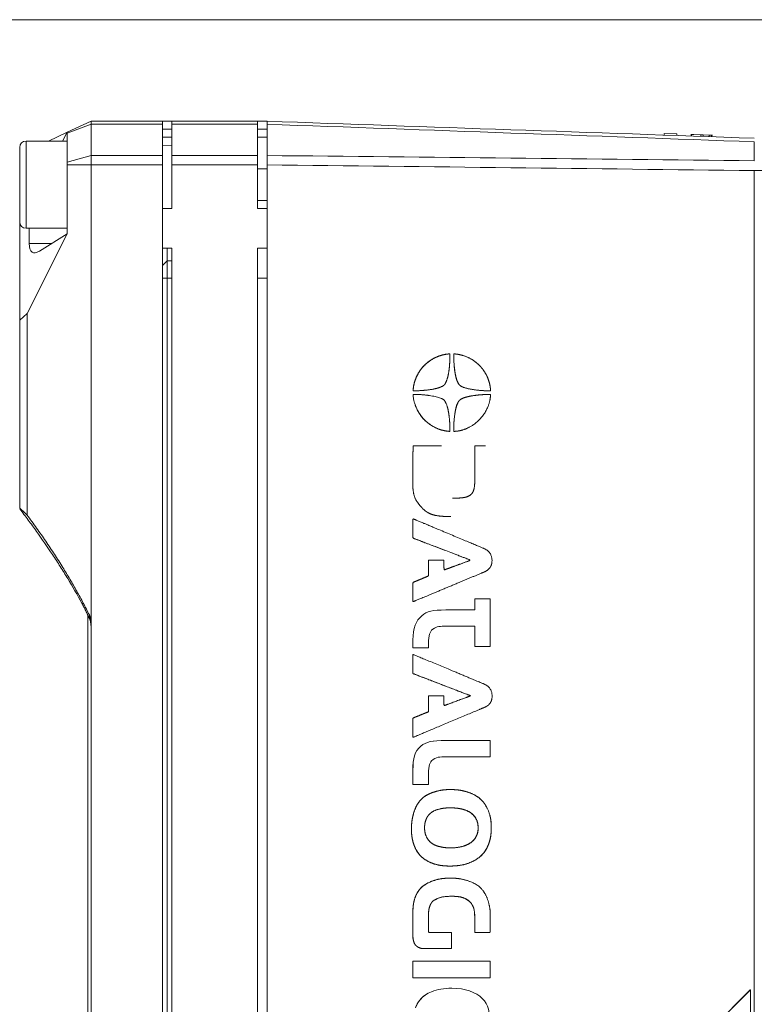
# Model space of a CAD drawing. Header units: millimetres. Extents: x 4 to 836, y 3 to 589.
# Tile 20 of 93: x 207 to 253, y 312 to 374. Entities that reach past the tile are written whole.
import ezdxf

# ---------------------------------------------------------------- set-up
doc = ezdxf.new("R2010")
doc.units = ezdxf.units.MM
doc.layers.add('1', color=7, linetype='Continuous', true_color=0xffffff)

msp = doc.modelspace()

# ---------------------------------------------------------------- linework, layer by layer
at = {"layer": '1', "color": 251, "linetype": 'Continuous', "lineweight": 18}
msp.add_line((280.944, 374.474), (146.546, 374.474), dxfattribs=at)
at = {"layer": '1', "color": 9, "linetype": 'Continuous', "lineweight": 18}
for p, q in [((211.396, 368.074), (209.896, 367.375)), ((211.396, 368.074), (215.896, 368.074)), ((211.396, 368.074), (211.396, 367.882)), ((215.896, 368.074), (215.896, 367.882)), ((215.896, 368.074), (216.496, 368.074)), ((216.496, 368.074), (216.496, 367.882)), ((216.496, 368.074), (221.896, 368.074)), ((221.896, 368.074), (222.496, 368.074)), ((221.896, 368.074), (221.896, 367.882)), ((211.396, 367.882), (211.396, 365.913)), ((215.896, 367.882), (215.896, 365.913)), ((216.496, 365.913), (216.496, 367.882)), ((221.896, 367.882), (221.896, 365.913)), ((208.715, 366.824), (209.896, 367.375)), ((209.593, 366.824), (209.896, 367.375)), ((209.896, 367.317), (209.896, 367.375)), ((209.896, 365.501), (209.896, 367.317)), ((216.496, 367.074), (215.896, 367.074)), ((222.496, 367.074), (221.896, 367.074)), ((211.396, 365.913), (211.396, 365.323)), ((215.896, 365.913), (215.896, 365.323)), ((216.496, 365.323), (216.496, 365.913)), ((221.896, 365.913), (221.896, 365.323)), ((209.896, 365.323), (209.896, 365.501)), ((209.896, 360.981), (209.896, 365.323)), ((211.396, 365.323), (211.396, 336.514)), ((215.896, 282.825), (215.896, 365.323)), ((216.496, 365.323), (216.496, 362.574)), ((221.896, 365.323), (221.896, 362.574)), ((215.896, 362.574), (216.496, 362.574)), ((221.896, 362.574), (222.496, 362.574)), ((206.896, 355.541), (206.896, 361.724)), ((207.502, 360.362), (207.502, 361.324)), ((209.896, 360.981), (207.358, 355.947)), ((209.896, 360.981), (208.15, 359.885)), ((215.896, 360.074), (216.496, 360.074)), ((216.196, 359.274), (216.196, 360.074)), ((216.496, 360.074), (216.496, 288.074)), ((221.896, 360.074), (221.896, 288.074)), ((221.896, 360.074), (222.496, 360.074)), ((216.196, 359.274), (215.896, 358.974)), ((216.196, 359.274), (216.496, 359.274)), ((216.196, 359.274), (216.196, 358.174)), ((216.196, 358.174), (216.196, 289.974)), ((206.896, 355.541), (207.358, 355.947)), ((207.358, 355.947), (207.358, 343.255)), ((206.896, 343.679), (206.896, 355.541)), ((211.396, 336.514), (211.396, 311.634))]:
    msp.add_line(p, q, dxfattribs=at)
at = {"layer": '1', "color": 9, "linetype": 'Continuous', "lineweight": 13}
for p, q in [((211.396, 367.882), (209.896, 367.317)), ((215.896, 367.882), (211.396, 367.882)), ((215.896, 367.574), (216.496, 367.574)), ((221.896, 367.882), (216.496, 367.882)), ((221.896, 367.574), (222.496, 367.574)), ((211.396, 365.913), (209.896, 365.501)), ((211.396, 365.913), (215.896, 365.913)), ((216.496, 365.913), (221.896, 365.913)), ((211.396, 365.323), (209.896, 365.323)), ((215.896, 365.323), (211.396, 365.323)), ((221.896, 365.323), (216.496, 365.323)), ((207.502, 360.362), (208.91, 360.362)), ((216.196, 358.174), (215.896, 358.174)), ((216.196, 358.174), (216.496, 358.174))]:
    msp.add_line(p, q, dxfattribs=at)
at = {"layer": '1', "color": 252, "linetype": 'Continuous', "lineweight": 18}
for p, q in [((222.496, 367.882), (222.496, 365.913)), ((216.496, 366.567), (215.896, 366.546)), ((222.496, 365.074), (221.896, 365.074)), ((222.496, 282.825), (222.496, 365.323)), ((221.896, 363.074), (222.496, 363.074))]:
    msp.add_line(p, q, dxfattribs=at)
at = {"layer": '1', "color": 27, "linetype": 'Continuous', "lineweight": 18}
for p, q in [((209.896, 366.824), (207.296, 366.824)), ((206.896, 361.724), (206.896, 366.424)), ((207.296, 361.324), (209.896, 361.324))]:
    msp.add_line(p, q, dxfattribs=at)
at = {"layer": '1', "color": 27, "linetype": 'Continuous', "lineweight": 13}
for p, q in [((207.296, 366.824), (207.296, 361.324)), ((211.196, 311.2), (211.196, 336.947))]:
    msp.add_line(p, q, dxfattribs=at)
at = {"layer": '1', "color": 7, "linetype": 'Continuous', "lineweight": 18}
for p, q in [((247.553, 367.299), (247.55, 367.199)), ((247.553, 367.299), (248.353, 367.271)), ((248.353, 367.271), (248.349, 367.171)), ((249.251, 367.253), (249.247, 367.14)), ((249.253, 367.252), (249.249, 367.14)), ((249.273, 367.239), (249.274, 367.239)), ((249.423, 367.234), (249.423, 367.234)), ((250.386, 367.1), (250.39, 367.2)), ((250.39, 367.2), (250.539, 367.195)), ((250.539, 367.195), (250.536, 367.095)), ((250.539, 367.195), (250.539, 367.208)), ((250.54, 367.208), (250.539, 367.195)), ((250.54, 367.195), (250.54, 367.208)), ((250.562, 367.194), (250.552, 367.195)), ((250.558, 367.094), (250.562, 367.207)), ((250.558, 367.094), (250.558, 367.094)), ((234.004, 353.409), (234, 353.409)), ((231.707, 351.079), (231.711, 351.079)), ((234.283, 348.525), (234.286, 348.525)), ((231.719, 343.007), (231.715, 343.007)), ((234.078, 343.159), (234.082, 343.159)), ((231.711, 337.797), (231.714, 337.797)), ((232.266, 336.903), (232.263, 336.903)), ((231.697, 334.876), (231.7, 334.876)), ((231.716, 334.459), (231.712, 334.459)), ((231.706, 329.245), (231.709, 329.245)), ((232.199, 328.69), (232.196, 328.69)), ((231.698, 326.269), (231.7, 326.269)), ((234.048, 325.951), (234.045, 325.951)), ((234.069, 320.368), (234.065, 320.368)), ((233.992, 316.951), (233.988, 316.951)), ((231.7, 314.079), (231.697, 314.079)), ((234.157, 313.426), (234.154, 313.426))]:
    msp.add_line(p, q, dxfattribs=at)
at = {"layer": '1', "color": 7, "linetype": 'Continuous', "lineweight": 13}
msp.add_line((250.003, 367.214), (249.999, 367.114), dxfattribs=at)
at = {"layer": '1', "color": 252, "linetype": 'Continuous', "lineweight": 13}
for p, q in [((253.231, 365.587), (253.231, 366.779)), ((254.196, 364.959), (253.231, 364.959)), ((253.231, 298.489), (253.231, 364.959))]:
    msp.add_line(p, q, dxfattribs=at)
at = {"layer": '1', "color": 251, "linetype": 'Continuous', "lineweight": 13}
msp.add_line((221.896, 358.174), (222.496, 358.174), dxfattribs=at)
at = {"layer": '1', "color": 18, "linetype": 'Continuous', "lineweight": 18}
for p, q in [((222.496, 282.825), (252.977, 313.325)), ((222.499, 282.825), (252.981, 313.325)), ((252.981, 313.325), (252.977, 313.325)), ((252.981, 313.325), (252.981, 309.821))]:
    msp.add_line(p, q, dxfattribs=at)
at = {"layer": '1', "color": 27, "linetype": 'Continuous', "lineweight": 18}
for centre, start, end in [((207.296, 366.424), 90, 180), ((207.296, 361.724), 180, 270)]:
    msp.add_arc(centre, 0.4, start, end, dxfattribs=at)
at = {"layer": '1', "color": 9, "linetype": 'Continuous', "lineweight": 18}
msp.add_ellipse((208.656, 361.776), major_axis=(-0.937, -1.974), ratio=0.341999, start_param=5.658662, end_param=6.775861, dxfattribs=at)
at = {"layer": '1', "color": 252, "linetype": 'Continuous', "lineweight": 18}
for points, knots in [([(222.496, 367.882), (222.496, 367.913), (222.496, 367.968), (222.496, 368.009), (222.496, 368.041), (222.496, 368.066), (222.496, 368.074), (222.496, 368.074)], [0, 0, 0, 0, 0.250117, 0.500234, 0.500234, 0.750351, 1, 1, 1, 1]), ([(222.496, 365.323), (222.496, 365.376), (222.496, 365.481), (222.496, 365.583), (222.496, 365.684), (222.496, 365.781), (222.496, 365.87), (222.496, 365.913)], [0, 0, 0, 0, 0.25, 0.5, 0.5, 0.75, 1, 1, 1, 1])]:
    msp.add_open_spline(points, degree=3, knots=knots, dxfattribs=at)
msp.add_open_spline([(222.496, 368.074), (232.741, 367.717), (242.986, 367.359), (253.231, 367.001)], degree=3, dxfattribs=at)
at = {"layer": '1', "color": 252, "linetype": 'Continuous', "lineweight": 13}
for points in [[(253.231, 366.779), (242.986, 367.148), (232.741, 367.516), (222.496, 367.882)], [(222.496, 365.913), (232.741, 365.808), (242.986, 365.7), (253.231, 365.587)], [(253.231, 364.959), (242.986, 365.086), (232.741, 365.207), (222.496, 365.323)]]:
    msp.add_open_spline(points, degree=3, dxfattribs=at)
at = {"layer": '1', "color": 7, "linetype": 'Continuous', "lineweight": 18}
for points, degree in [([(249.274, 367.239), (249.27, 367.139)], 1), ([(249.854, 367.219), (249.851, 367.119)], 1), ([(231.711, 351.082), (231.711, 351.083), (231.711, 351.087), (231.712, 351.098), (231.713, 351.124), (231.715, 351.161), (231.734, 351.361), (231.789, 351.633), (231.905, 351.939), (232.052, 352.23), (232.208, 352.46), (232.387, 352.66), (232.575, 352.841), (232.795, 353.009), (233.143, 353.206), (233.442, 353.318), (233.673, 353.371), (233.844, 353.397), (233.943, 353.406), (234.018, 353.411), (234.033, 353.411), (234.033, 353.373), (234.033, 353.298), (234.03, 353.155), (234.024, 352.934), (234.009, 352.682), (233.984, 352.434), (233.949, 352.186), (233.877, 351.839), (233.783, 351.606), (233.711, 351.498), (233.68, 351.45), (233.596, 351.38), (233.347, 351.264), (232.985, 351.177), (232.524, 351.118), (232.158, 351.091), (231.924, 351.082), (231.804, 351.079), (231.75, 351.079), (231.723, 351.079), (231.711, 351.079), (231.711, 351.079), (231.711, 351.079), (231.711, 351.079), (231.711, 351.079), (231.711, 351.08), (231.711, 351.082)], 6), ([(234.296, 353.41), (234.305, 353.41), (234.332, 353.408), (234.4, 353.403), (234.551, 353.388), (234.844, 353.322), (235.168, 353.203), (235.478, 353.033), (235.701, 352.864), (235.873, 352.708), (236.023, 352.549), (236.145, 352.388), (236.3, 352.151), (236.403, 351.944), (236.481, 351.72), (236.544, 351.51), (236.579, 351.316), (236.593, 351.131), (236.595, 351.097), (236.596, 351.079), (236.552, 351.079), (236.497, 351.079), (236.273, 351.085), (235.817, 351.107), (235.323, 351.177), (234.961, 351.271), (234.752, 351.347), (234.628, 351.449), (234.596, 351.498), (234.503, 351.638), (234.408, 351.913), (234.331, 352.351), (234.288, 352.775), (234.277, 353.106), (234.275, 353.312), (234.274, 353.357), (234.274, 353.391), (234.274, 353.411), (234.274, 353.411), (234.274, 353.411), (234.274, 353.411), (234.274, 353.411), (234.286, 353.411), (234.296, 353.41)], 5), ([(234.013, 348.525), (234.003, 348.526), (233.977, 348.528), (233.909, 348.533), (233.743, 348.549), (233.35, 348.64), (232.93, 348.831), (232.442, 349.187), (232.086, 349.614), (231.814, 350.189), (231.727, 350.577), (231.712, 350.833), (231.711, 350.857), (231.724, 350.857), (231.986, 350.856), (232.635, 350.828), (233.395, 350.666), (233.646, 350.537), (233.711, 350.438), (233.762, 350.361), (233.866, 350.138), (233.955, 349.742), (234.023, 349.164), (234.033, 348.762), (234.033, 348.524), (234.033, 348.524), (234.033, 348.524), (234.033, 348.524), (234.033, 348.524), (234.022, 348.525), (234.013, 348.525)], 5), ([(231.815, 350.856), (231.813, 350.856)], 1), ([(236.596, 350.856), (236.596, 350.855), (236.596, 350.853), (236.596, 350.848), (236.595, 350.834), (236.593, 350.807), (236.59, 350.765), (236.582, 350.67), (236.568, 350.572), (236.537, 350.416), (236.485, 350.21), (236.348, 349.857), (236.131, 349.511), (235.861, 349.209), (235.593, 348.98), (235.272, 348.782), (235.087, 348.705), (234.941, 348.643), (234.725, 348.587), (234.609, 348.557), (234.526, 348.547), (234.444, 348.537), (234.391, 348.53), (234.308, 348.526), (234.284, 348.525), (234.274, 348.525), (234.274, 348.533), (234.274, 348.546), (234.274, 348.574), (234.274, 348.605), (234.274, 348.664), (234.274, 348.747), (234.284, 349.186), (234.342, 349.667), (234.389, 349.891), (234.446, 350.134), (234.514, 350.314), (234.596, 350.438), (234.641, 350.506), (234.78, 350.601), (235.054, 350.693), (235.364, 350.762), (235.692, 350.808), (235.989, 350.834), (236.167, 350.845), (236.32, 350.852), (236.43, 350.855), (236.502, 350.856), (236.546, 350.857), (236.575, 350.857), (236.596, 350.857), (236.596, 350.857), (236.596, 350.857), (236.596, 350.857), (236.596, 350.857), (236.596, 350.856), (236.596, 350.856)], 6), ([(236.532, 351.079), (236.533, 351.079), (236.535, 351.079)], 2), ([(234.017, 348.525), (234.02, 348.525)], 1), ([(236.205, 339.666), (236.202, 339.665), (236.193, 339.661), (236.166, 339.65), (236.085, 339.616), (235.828, 339.509), (235.102, 339.206), (234.664, 339.023), (233.924, 338.714), (233.113, 338.376), (232.357, 338.061), (232.005, 337.914), (231.7, 337.786), (231.7, 337.786), (231.7, 337.786), (231.7, 338.009), (231.7, 338.246), (231.7, 338.6), (231.7, 339.006), (231.7, 339.006), (231.7, 339.006), (232.021, 339.139), (232.29, 339.25), (232.679, 339.41), (232.679, 339.41), (232.679, 339.41), (232.679, 339.861), (232.679, 340.124), (232.679, 340.418), (232.679, 340.418), (232.679, 340.418), (233.081, 340.418), (233.658, 340.418), (233.658, 340.418), (233.658, 340.418), (233.658, 340.17), (233.658, 339.784), (233.658, 339.784), (233.658, 339.784), (234.222, 339.993), (234.668, 340.158), (235.347, 340.409), (235.347, 340.409), (235.347, 340.409), (234.445, 340.753), (233.198, 341.229), (232.179, 341.618), (231.7, 341.801), (231.7, 341.801), (231.7, 341.801), (231.7, 342.117), (231.7, 342.394), (231.7, 342.682), (231.7, 343.021), (231.7, 343.021), (231.7, 343.021), (232.041, 342.878), (232.201, 342.811), (232.708, 342.599), (233.655, 342.202), (234.794, 341.725), (235.464, 341.444), (236.192, 341.139), (236.212, 341.13), (236.48, 341.014), (236.701, 340.735), (236.701, 340.389), (236.701, 340.063), (236.499, 339.794), (236.211, 339.669), (236.211, 339.669), (236.211, 339.669), (236.211, 339.669), (236.211, 339.669), (236.211, 339.669), (236.208, 339.667), (236.205, 339.666)], 8), ([(235.597, 337.268), (235.594, 337.268)], 1), ([(232.88, 335.99), (233.097, 336.232), (233.354, 336.24), (233.644, 336.239)], 3), ([(236.2, 331.125), (236.194, 331.122), (236.178, 331.116), (236.131, 331.096), (235.992, 331.038), (235.568, 330.86), (234.54, 330.429), (233.514, 329.998), (232.592, 329.612), (231.908, 329.325), (231.7, 329.237), (231.7, 329.237), (231.7, 329.237), (231.7, 329.489), (231.7, 329.84), (231.7, 330.194), (231.7, 330.457), (231.7, 330.457), (231.7, 330.457), (232.246, 330.677), (232.679, 330.851), (232.679, 330.851), (232.679, 330.851), (232.679, 331.087), (232.679, 331.607), (232.679, 331.86), (232.679, 331.86), (232.679, 331.86), (233.202, 331.86), (233.658, 331.86), (233.658, 331.86), (233.658, 331.86), (233.658, 331.572), (233.658, 331.235), (233.658, 331.235), (233.658, 331.235), (234.027, 331.372), (234.917, 331.701), (235.347, 331.86), (235.347, 331.86), (235.347, 331.86), (234.787, 332.075), (233.622, 332.523), (232.69, 332.881), (231.922, 333.176), (231.7, 333.262), (231.7, 333.262), (231.7, 333.262), (231.7, 333.491), (231.7, 334.167), (231.7, 334.472), (231.7, 334.472), (231.7, 334.472), (232.241, 334.247), (233.389, 333.768), (234.191, 333.434), (235.069, 333.067), (235.879, 332.73), (236.192, 332.599), (236.192, 332.599), (236.48, 332.474), (236.701, 332.186), (236.701, 331.85), (236.701, 331.523), (236.499, 331.245), (236.211, 331.13), (236.211, 331.13), (236.211, 331.13), (236.211, 331.13), (236.211, 331.13), (236.211, 331.13), (236.205, 331.127), (236.2, 331.125)], 7), ([(236.576, 329.045), (236.573, 329.045)], 1), ([(234.055, 321.13), (234.075, 321.13), (234.129, 321.131), (234.274, 321.133), (234.633, 321.147), (235.169, 321.233), (235.822, 321.578), (236.183, 321.918), (236.408, 322.295), (236.59, 322.797), (236.644, 323.211), (236.644, 323.541), (236.644, 323.938), (236.562, 324.462), (236.289, 325.021), (235.95, 325.421), (235.496, 325.705), (234.853, 325.905), (234.368, 325.952), (234.042, 325.952), (233.797, 325.952), (233.43, 325.918), (232.963, 325.796), (232.493, 325.592), (232.217, 325.357), (232.083, 325.174), (231.931, 324.974), (231.69, 324.456), (231.604, 323.807), (231.604, 323.474), (231.604, 323.309), (231.628, 322.907), (231.744, 322.437), (231.952, 322.021), (232.191, 321.722), (232.554, 321.441), (233.111, 321.199), (233.658, 321.13), (234.013, 321.13), (234.013, 321.13), (234.013, 321.13), (234.013, 321.13), (234.013, 321.13), (234.036, 321.13), (234.055, 321.13)], 6), ([(234.021, 322.274), (234.008, 322.274), (233.981, 322.275), (233.93, 322.276), (233.841, 322.28), (233.698, 322.29), (233.491, 322.317), (233.193, 322.382), (232.921, 322.491), (232.66, 322.713), (232.477, 323.03), (232.429, 323.329), (232.429, 323.531), (232.429, 323.673), (232.457, 323.939), (232.557, 324.189), (232.688, 324.373), (232.859, 324.54), (233.085, 324.656), (233.478, 324.771), (233.779, 324.802), (234.08, 324.799), (234.368, 324.799), (234.732, 324.765), (235.17, 324.632), (235.443, 324.473), (235.732, 324.144), (235.818, 323.814), (235.818, 323.531), (235.818, 323.367), (235.778, 323.105), (235.612, 322.781), (235.348, 322.535), (234.877, 322.328), (234.413, 322.273), (234.09, 322.273), (234.09, 322.273), (234.09, 322.273), (234.09, 322.273), (234.09, 322.273), (234.076, 322.273), (234.054, 322.273), (234.033, 322.273), (234.021, 322.274)], 9), ([(232.679, 317.11), (232.679, 317.112), (232.679, 317.118), (232.679, 317.135), (232.679, 317.184), (232.679, 317.314), (232.679, 317.438), (232.679, 317.574), (232.679, 317.902), (232.679, 317.902), (232.679, 318.255), (232.705, 318.537), (232.866, 318.846), (232.958, 318.937), (233.073, 318.997), (233.322, 319.141), (233.677, 319.228), (234.147, 319.228), (234.485, 319.228), (234.87, 319.176), (235.232, 318.987), (235.518, 318.683), (235.597, 318.293), (235.597, 317.941), (235.597, 317.941), (235.597, 317.51), (235.597, 317.342), (235.597, 317.194), (235.597, 316.951), (235.597, 316.951), (235.597, 316.951), (235.774, 316.951), (236.019, 316.951), (236.285, 316.951), (236.576, 316.951), (236.576, 316.951), (236.576, 316.951), (236.576, 317.291), (236.576, 317.504), (236.576, 317.705), (236.576, 318.056), (236.576, 318.056), (236.576, 318.361), (236.522, 318.732), (236.344, 319.24), (236.206, 319.473), (236.096, 319.612), (235.904, 319.856), (235.595, 320.069), (234.894, 320.312), (234.469, 320.371), (234.061, 320.371), (233.673, 320.371), (233.188, 320.308), (232.663, 320.103), (232.341, 319.895), (232.161, 319.71), (232.083, 319.612), (231.974, 319.467), (231.786, 319.115), (231.71, 318.66), (231.7, 318.373), (231.7, 318.373), (231.7, 318.104), (231.7, 318.104), (231.7, 318.104), (231.7, 317.454), (231.7, 316.663), (231.7, 316.663), (231.7, 316.508), (231.764, 316.32), (231.788, 316.248), (231.842, 316.17), (231.919, 316.079), (232.009, 316.027), (232.079, 315.987), (232.238, 315.924), (232.314, 315.924), (232.439, 315.924), (232.439, 315.924), (232.73, 315.924), (233.327, 315.924), (233.653, 315.924), (233.984, 315.924), (234.138, 315.924), (234.138, 315.924), (234.138, 315.924), (234.138, 316.129), (234.138, 316.512), (234.138, 316.823), (234.138, 316.951), (234.138, 316.951), (234.138, 316.951), (233.971, 316.951), (233.672, 316.951), (233.457, 316.951), (233.363, 316.951), (233.145, 316.951), (233.002, 316.951), (232.956, 316.951), (232.823, 316.951), (232.822, 316.951), (232.736, 316.951), (232.701, 316.952), (232.679, 316.952), (232.679, 316.974), (232.679, 317.018), (232.679, 317.105), (232.679, 317.105), (232.679, 317.105), (232.679, 317.105), (232.679, 317.105), (232.679, 317.105), (232.679, 317.107), (232.679, 317.11)], 7), ([(231.7, 315.126), (231.697, 315.126)], 1), ([(231.7, 314.079), (231.702, 314.079), (236.576, 314.079), (236.576, 314.079)], 3)]:
    msp.add_open_spline(points, degree=degree, dxfattribs=at)
for points, degree, knots in [([(249.274, 367.239), (249.274, 367.239), (249.274, 367.239), (249.274, 367.239), (249.274, 367.239), (249.423, 367.234), (249.423, 367.234), (249.423, 367.234), (249.423, 367.234), (249.423, 367.234), (249.854, 367.219), (249.854, 367.219), (249.854, 367.219), (249.854, 367.219)], 3, [0, 0, 0, 0, 0.017916, 0.017916, 0.017916, 0.306743, 0.306743, 0.59557, 0.59557, 0.59557, 0.884397, 0.884397, 1, 1, 1, 1]), ([(249.854, 367.219), (249.854, 367.219), (249.854, 367.219), (249.854, 367.219), (249.854, 367.219), (250.003, 367.214), (250.003, 367.214)], 3, [0, 0, 0, 0, 0.029862, 0.029862, 0.029862, 1, 1, 1, 1]), ([(250.003, 367.214), (250.003, 367.214), (250.003, 367.214), (250.003, 367.214), (250.003, 367.214), (250.39, 367.2), (250.39, 367.2), (250.39, 367.2), (250.39, 367.2)], 3, [0, 0, 0, 0, 0.378831, 0.378831, 0.378831, 0.770394, 0.770394, 1, 1, 1, 1]), ([(231.708, 351.082), (231.708, 351.083), (231.708, 351.087), (231.709, 351.098), (231.71, 351.124), (231.712, 351.161), (231.732, 351.361), (231.786, 351.633), (231.902, 351.939), (232.049, 352.23), (232.206, 352.46), (232.385, 352.66), (232.572, 352.841), (232.792, 353.009), (233.14, 353.206), (233.439, 353.318), (233.67, 353.371), (233.828, 353.395), (233.908, 353.403), (233.958, 353.407), (233.984, 353.409), (233.997, 353.409), (234.001, 353.409)], 6, [0, 0, 0, 0, 0, 0, 0, 0.060445, 0.120889, 0.181334, 0.241779, 0.302223, 0.362668, 0.423113, 0.483557, 0.544002, 0.604446, 0.664891, 0.725336, 0.78578, 0.846225, 0.90667, 0.967114, 1, 1, 1, 1, 1, 1, 1]), ([(236.532, 351.079), (236.522, 351.079), (236.494, 351.08), (236.429, 351.081), (236.25, 351.086), (235.814, 351.107), (235.32, 351.177), (234.958, 351.271), (234.749, 351.347), (234.625, 351.449), (234.593, 351.498), (234.5, 351.638), (234.405, 351.913), (234.329, 352.351), (234.285, 352.775), (234.274, 353.106), (234.272, 353.312), (234.272, 353.357), (234.271, 353.391), (234.271, 353.411), (234.271, 353.411), (234.271, 353.411), (234.271, 353.411), (234.271, 353.411), (234.283, 353.411), (234.293, 353.41)], 5, [0, 0, 0, 0, 0, 0, 0.037606, 0.085726, 0.133846, 0.181965, 0.230085, 0.278205, 0.326324, 0.374444, 0.422564, 0.470683, 0.518803, 0.566923, 0.615043, 0.663162, 0.711282, 0.759402, 0.807521, 0.855641, 0.903761, 0.95188, 1, 1, 1, 1, 1, 1]), ([(234.01, 348.525), (234, 348.526), (233.974, 348.528), (233.906, 348.533), (233.74, 348.549), (233.348, 348.64), (232.927, 348.831), (232.439, 349.187), (232.083, 349.614), (231.811, 350.189), (231.724, 350.577), (231.709, 350.833), (231.708, 350.853), (231.715, 350.856), (231.763, 350.857), (231.806, 350.856), (231.813, 350.856)], 5, [0, 0, 0, 0, 0, 0, 0.08951, 0.179021, 0.268531, 0.358042, 0.447552, 0.537063, 0.626573, 0.716084, 0.805594, 0.895105, 0.984615, 1, 1, 1, 1, 1, 1]), ([(234.283, 348.525), (234.282, 348.525), (234.279, 348.525), (234.274, 348.526), (234.271, 348.528), (234.271, 348.534), (234.271, 348.546), (234.271, 348.574), (234.271, 348.605), (234.271, 348.664), (234.271, 348.747), (234.281, 349.186), (234.339, 349.667), (234.386, 349.891), (234.443, 350.134), (234.511, 350.314), (234.593, 350.438), (234.638, 350.506), (234.778, 350.601), (235.051, 350.693), (235.361, 350.762), (235.689, 350.808), (235.986, 350.834), (236.164, 350.845), (236.317, 350.852), (236.427, 350.855), (236.5, 350.856), (236.544, 350.857), (236.572, 350.857), (236.593, 350.857), (236.593, 350.857), (236.593, 350.857), (236.593, 350.857), (236.593, 350.857), (236.593, 350.856), (236.593, 350.856)], 6, [0, 0, 0, 0, 0, 0, 0, 0.011861, 0.045935, 0.080009, 0.114083, 0.148156, 0.18223, 0.216304, 0.250378, 0.284451, 0.318525, 0.352599, 0.386673, 0.420746, 0.45482, 0.488894, 0.522968, 0.557041, 0.591115, 0.625189, 0.659263, 0.693336, 0.72741, 0.761484, 0.795558, 0.829631, 0.863705, 0.897779, 0.931853, 0.965926, 1, 1, 1, 1, 1, 1, 1]), ([(234.079, 343.159), (234.035, 343.159), (233.879, 343.16), (233.618, 343.166), (233.293, 343.186), (233.008, 343.246), (232.752, 343.337), (232.553, 343.446), (232.298, 343.647), (232.032, 343.984), (231.831, 344.241), (231.706, 344.635), (231.687, 345.154), (231.687, 345.154), (231.687, 345.432), (231.687, 345.432), (231.687, 345.432), (231.691, 345.803), (231.693, 346.118), (231.697, 346.553), (231.701, 346.997), (231.703, 347.287), (231.706, 347.613), (231.706, 347.613), (231.706, 347.613), (231.984, 347.613), (232.237, 347.613), (232.73, 347.613), (233.112, 347.613), (233.341, 347.613), (233.46, 347.613), (233.497, 347.613)], 6, [0, 0, 0, 0, 0, 0, 0, 0.015255, 0.055492, 0.095728, 0.135965, 0.176201, 0.216438, 0.256674, 0.296911, 0.337147, 0.377383, 0.41762, 0.457856, 0.498093, 0.538329, 0.578566, 0.618802, 0.659039, 0.699275, 0.739512, 0.779748, 0.819985, 0.860221, 0.900458, 0.940694, 0.98093, 1, 1, 1, 1, 1, 1, 1]), ([(234.195, 344.312), (234.249, 344.312), (234.402, 344.313), (234.671, 344.321), (235.046, 344.351), (235.326, 344.458), (235.499, 344.659), (235.604, 344.998), (235.604, 345.523), (235.604, 345.596), (235.604, 346.146), (235.604, 346.683), (235.604, 347.141), (235.604, 347.613), (235.604, 347.613), (235.604, 347.613), (235.831, 347.613), (236.032, 347.613), (236.175, 347.613), (236.256, 347.613), (236.286, 347.613)], 6, [0, 0, 0, 0, 0, 0, 0, 0.040128, 0.110725, 0.181322, 0.251919, 0.322517, 0.393114, 0.463711, 0.534308, 0.604905, 0.675502, 0.7461, 0.816697, 0.887294, 0.957891, 1, 1, 1, 1, 1, 1, 1]), ([(233.682, 339.803), (233.685, 339.803), (233.699, 339.804), (233.733, 339.813), (233.812, 339.842), (233.992, 339.909), (234.347, 340.04), (234.719, 340.177), (235.345, 340.409), (235.345, 340.409), (235.345, 340.409), (234.442, 340.753), (233.195, 341.229), (232.176, 341.618), (231.697, 341.801), (231.697, 341.801), (231.697, 341.801), (231.697, 342.117), (231.697, 342.384), (231.697, 342.625), (231.697, 342.859), (231.697, 342.958), (231.697, 342.995), (231.704, 343.006), (231.712, 343.007), (231.717, 343.007)], 8, [0, 0, 0, 0, 0, 0, 0, 0, 0, 0.021478, 0.080031, 0.138584, 0.197137, 0.255689, 0.314242, 0.372795, 0.431348, 0.489901, 0.548454, 0.607007, 0.66556, 0.724113, 0.782665, 0.841218, 0.899771, 0.958324, 1, 1, 1, 1, 1, 1, 1, 1, 1]), ([(231.711, 337.797), (231.708, 337.797), (231.702, 337.799), (231.697, 337.807), (231.697, 337.834), (231.697, 337.903), (231.697, 338.062), (231.697, 338.263), (231.697, 338.6), (231.697, 339.006), (231.697, 339.006), (231.697, 339.006), (232.019, 339.139), (232.287, 339.25), (232.676, 339.41), (232.676, 339.41), (232.676, 339.41), (232.676, 339.861), (232.676, 340.124), (232.676, 340.403), (232.676, 340.417), (232.676, 340.418), (232.783, 340.418), (232.932, 340.418), (233.057, 340.418), (233.136, 340.418), (233.166, 340.418)], 8, [0, 0, 0, 0, 0, 0, 0, 0, 0, 0.03387, 0.088757, 0.143644, 0.198531, 0.253418, 0.308305, 0.363192, 0.418079, 0.472966, 0.527853, 0.58274, 0.637627, 0.692514, 0.747401, 0.802288, 0.857175, 0.912062, 0.966949, 1, 1, 1, 1, 1, 1, 1, 1, 1]), ([(235.871, 337.978), (235.715, 337.978), (235.594, 337.978), (235.594, 337.978), (235.594, 337.978), (235.594, 337.268), (235.594, 337.268)], 3, [0, 0, 0, 0, 0.259628, 0.259628, 0.259628, 1, 1, 1, 1]), ([(236.119, 334.962), (236.353, 334.962), (236.576, 334.962), (236.576, 334.962), (236.576, 334.962), (236.576, 337.978), (236.576, 337.978), (236.576, 337.978), (236.163, 337.978), (235.874, 337.978)], 3, [0, 0, 0, 0, 0.224701, 0.224701, 0.224701, 0.694771, 0.694771, 0.694771, 1, 1, 1, 1]), ([(235.594, 337.268), (235.594, 337.268), (233.77, 337.268), (233.77, 337.268), (232.916, 337.268), (232.599, 337.191), (232.263, 336.903)], 3, [0, 0, 0, 0, 0.5, 0.5, 0.5, 1, 1, 1, 1]), ([(235.597, 337.268), (235.597, 337.268), (233.773, 337.268), (233.773, 337.268), (232.918, 337.268), (232.601, 337.191), (232.266, 336.903)], 3, [0, 0, 0, 0, 0.5, 0.5, 0.5, 1, 1, 1, 1]), ([(232.263, 336.903), (231.879, 336.595), (231.697, 336.125), (231.697, 335.385), (231.697, 335.385), (231.697, 335.029), (231.697, 335.029), (231.697, 334.876), (231.697, 334.876)], 3, [0, 0, 0, 0, 0.333333, 0.333333, 0.333333, 0.666667, 0.666667, 1, 1, 1, 1]), ([(233.641, 336.239), (233.683, 336.239), (233.727, 336.239), (233.77, 336.24), (233.77, 336.24), (235.594, 336.24), (235.594, 336.24), (235.594, 336.24), (235.594, 334.962), (235.594, 334.962), (235.594, 334.962), (235.861, 334.962), (236.116, 334.962)], 3, [0, 0, 0, 0, 0.048246, 0.048246, 0.048246, 0.425629, 0.425629, 0.425629, 0.803012, 0.803012, 0.803012, 1, 1, 1, 1]), ([(233.67, 331.246), (233.676, 331.246), (233.692, 331.249), (233.736, 331.265), (233.858, 331.31), (234.192, 331.434), (234.924, 331.704), (235.345, 331.86), (235.345, 331.86), (235.345, 331.86), (234.784, 332.075), (233.619, 332.523), (232.687, 332.881), (231.919, 333.176), (231.697, 333.262), (231.697, 333.262), (231.697, 333.262), (231.697, 333.491), (231.697, 334.076), (231.697, 334.339), (231.697, 334.425), (231.697, 334.453), (231.705, 334.459), (231.712, 334.459), (231.713, 334.459)], 7, [0, 0, 0, 0, 0, 0, 0, 0, 0.049521, 0.10871, 0.167899, 0.227089, 0.286278, 0.345467, 0.404656, 0.463846, 0.523035, 0.582224, 0.641413, 0.700602, 0.759792, 0.818981, 0.87817, 0.937359, 0.996549, 1, 1, 1, 1, 1, 1, 1, 1]), ([(231.706, 329.245), (231.705, 329.245), (231.701, 329.245), (231.697, 329.25), (231.697, 329.27), (231.697, 329.334), (231.697, 329.53), (231.697, 329.84), (231.697, 330.194), (231.697, 330.457), (231.697, 330.457), (231.697, 330.457), (232.243, 330.677), (232.676, 330.851), (232.676, 330.851), (232.676, 330.851), (232.676, 331.087), (232.676, 331.607), (232.676, 331.86), (232.676, 331.86), (232.676, 331.86), (232.848, 331.86), (233.029, 331.86), (233.154, 331.86), (233.219, 331.86), (233.225, 331.86)], 7, [0, 0, 0, 0, 0, 0, 0, 0, 0.010591, 0.068429, 0.126266, 0.184103, 0.24194, 0.299777, 0.357614, 0.415451, 0.473288, 0.531125, 0.588963, 0.6468, 0.704637, 0.762474, 0.820311, 0.878148, 0.935985, 0.993822, 1, 1, 1, 1, 1, 1, 1, 1]), ([(236.573, 329.045), (236.573, 329.045), (233.77, 329.045), (233.77, 329.045), (232.916, 329.045), (232.532, 328.968), (232.196, 328.69)], 3, [0, 0, 0, 0, 0.5, 0.5, 0.5, 1, 1, 1, 1]), ([(236.576, 329.045), (236.576, 329.045), (233.773, 329.045), (233.773, 329.045), (232.918, 329.045), (232.535, 328.968), (232.199, 328.69)], 3, [0, 0, 0, 0, 0.5, 0.5, 0.5, 1, 1, 1, 1]), ([(232.88, 327.768), (233.12, 328.036), (233.431, 327.993), (233.773, 328.017), (233.773, 328.017), (236.576, 328.017), (236.576, 328.017), (236.576, 328.017), (236.576, 329.045), (236.576, 329.045)], 3, [0, 0, 0, 0, 0.333333, 0.333333, 0.333333, 0.666667, 0.666667, 0.666667, 1, 1, 1, 1]), ([(232.196, 328.69), (231.802, 328.373), (231.697, 327.902), (231.697, 327.172), (231.697, 327.172), (231.697, 326.807), (231.697, 326.807), (231.697, 326.269), (231.697, 326.269)], 3, [0, 0, 0, 0, 0.333333, 0.333333, 0.333333, 0.666667, 0.666667, 1, 1, 1, 1]), ([(234.045, 325.951), (234.023, 325.951), (233.951, 325.95), (233.834, 325.948), (233.664, 325.939), (233.384, 325.907), (232.96, 325.796), (232.491, 325.592), (232.214, 325.357), (232.08, 325.174), (231.928, 324.974), (231.687, 324.456), (231.601, 323.807), (231.601, 323.474), (231.601, 323.309), (231.625, 322.907), (231.741, 322.437), (231.949, 322.021), (232.189, 321.722), (232.551, 321.441), (233.108, 321.199), (233.655, 321.13), (234.01, 321.13), (234.01, 321.13), (234.01, 321.13), (234.01, 321.13), (234.01, 321.13), (234.033, 321.13), (234.052, 321.13)], 6, [0, 0, 0, 0, 0, 0, 0, 0.019964, 0.064511, 0.109058, 0.153605, 0.198152, 0.242699, 0.287247, 0.331794, 0.376341, 0.420888, 0.465435, 0.509982, 0.554529, 0.599076, 0.643623, 0.68817, 0.732717, 0.777265, 0.821812, 0.866359, 0.910906, 0.955453, 1, 1, 1, 1, 1, 1, 1]), ([(234.052, 321.13), (234.072, 321.13), (234.127, 321.131), (234.271, 321.133), (234.63, 321.147), (235.166, 321.233), (235.82, 321.578), (236.18, 321.918), (236.405, 322.295), (236.587, 322.797), (236.641, 323.211), (236.641, 323.541), (236.641, 323.938), (236.559, 324.462), (236.286, 325.021), (235.948, 325.421), (235.51, 325.695), (235.003, 325.857), (234.669, 325.914), (234.464, 325.935), (234.348, 325.942), (234.299, 325.945)], 6, [0, 0, 0, 0, 0, 0, 0, 0.063355, 0.12671, 0.190066, 0.253421, 0.316776, 0.380131, 0.443486, 0.506841, 0.570197, 0.633552, 0.696907, 0.760262, 0.823617, 0.886972, 0.950328, 1, 1, 1, 1, 1, 1, 1]), ([(234.053, 324.797), (234.055, 324.797), (234.092, 324.797), (234.162, 324.796), (234.267, 324.794), (234.412, 324.787), (234.605, 324.769), (234.866, 324.722), (235.195, 324.615), (235.441, 324.473), (235.73, 324.144), (235.815, 323.814), (235.815, 323.531), (235.815, 323.367), (235.775, 323.105), (235.609, 322.781), (235.345, 322.535), (234.874, 322.328), (234.458, 322.279), (234.191, 322.273), (234.115, 322.273), (234.095, 322.273), (234.09, 322.273), (234.088, 322.273), (234.087, 322.273), (234.087, 322.273), (234.087, 322.273)], 9, [0, 0, 0, 0, 0, 0, 0, 0, 0, 0, 0.004799, 0.066726, 0.128653, 0.190579, 0.252506, 0.314433, 0.376359, 0.438286, 0.500213, 0.56214, 0.624066, 0.685993, 0.74792, 0.809846, 0.871773, 0.9337, 0.995626, 1, 1, 1, 1, 1, 1, 1, 1, 1, 1]), ([(234.066, 320.368), (234.065, 320.368), (234.006, 320.368), (233.889, 320.367), (233.711, 320.36), (233.462, 320.341), (233.11, 320.279), (232.66, 320.103), (232.338, 319.895), (232.158, 319.71), (232.08, 319.612), (231.971, 319.467), (231.783, 319.115), (231.707, 318.66), (231.697, 318.373), (231.697, 318.373), (231.697, 318.104), (231.697, 318.104), (231.697, 318.104), (231.697, 317.454), (231.697, 316.663), (231.697, 316.663), (231.697, 316.508), (231.761, 316.32), (231.785, 316.248), (231.839, 316.17), (231.916, 316.079), (232.006, 316.027), (232.076, 315.987), (232.235, 315.924), (232.312, 315.924), (232.436, 315.924), (232.436, 315.924), (232.656, 315.924), (232.994, 315.924), (233.234, 315.924), (233.39, 315.924), (233.479, 315.924), (233.513, 315.924)], 7, [0, 0, 0, 0, 0, 0, 0, 0, 0.0003, 0.03293, 0.06556, 0.09819, 0.13082, 0.16345, 0.19608, 0.228709, 0.261339, 0.293969, 0.326599, 0.359229, 0.391859, 0.424489, 0.457119, 0.489749, 0.522379, 0.555009, 0.587639, 0.620269, 0.652899, 0.685529, 0.718159, 0.750789, 0.783419, 0.816049, 0.848679, 0.881309, 0.913938, 0.946568, 0.979198, 1, 1, 1, 1, 1, 1, 1, 1]), ([(234.145, 319.225), (234.197, 319.225), (234.303, 319.223), (234.459, 319.217), (234.661, 319.2), (234.928, 319.145), (235.232, 318.983), (235.516, 318.683), (235.594, 318.293), (235.594, 317.941), (235.594, 317.941), (235.594, 317.51), (235.594, 317.342), (235.594, 317.194), (235.594, 316.951), (235.594, 316.951), (235.594, 316.951), (235.749, 316.951), (235.921, 316.951), (236.072, 316.951), (236.192, 316.951), (236.27, 316.951), (236.31, 316.951), (236.314, 316.951)], 7, [0, 0, 0, 0, 0, 0, 0, 0, 0.056912, 0.119264, 0.181616, 0.243967, 0.306319, 0.368671, 0.431023, 0.493375, 0.555727, 0.618079, 0.680431, 0.742783, 0.805135, 0.867487, 0.929839, 0.99219, 1, 1, 1, 1, 1, 1, 1, 1]), ([(236.576, 314.079), (236.576, 314.079), (236.576, 315.126), (236.576, 315.126), (236.576, 315.126), (231.7, 315.126), (231.7, 315.126)], 3, [0, 0, 0, 0, 0.5, 0.5, 0.5, 1, 1, 1, 1]), ([(234.154, 313.426), (233.658, 313.426), (233.046, 313.32), (232.445, 313), (232.086, 312.673), (231.922, 312.379), (231.86, 312.197)], 3, [0, 0, 0, 0, 0.4104, 0.584, 0.7688, 1, 1, 1, 1]), ([(236.096, 312.763), (235.645, 313.205), (235.002, 313.426), (234.157, 313.426), (233.661, 313.426), (233.049, 313.32), (232.448, 313), (232.089, 312.673), (231.925, 312.379), (231.862, 312.197)], 3, [0, 0, 0, 0, 0.5, 0.5, 0.5, 0.7052, 0.792, 0.8844, 1, 1, 1, 1]), ([(235.434, 311.812), (235.578, 311.601), (235.607, 311.351), (235.607, 310.986), (235.607, 310.986), (235.607, 309.449), (235.607, 309.449), (235.607, 309.449), (236.576, 309.449), (236.576, 309.449), (236.576, 309.449), (236.576, 311.101), (236.576, 311.101), (236.576, 311.879), (236.432, 312.436), (236.096, 312.763)], 3, [0, 0, 0, 0, 0.2, 0.2, 0.2, 0.4, 0.4, 0.4, 0.6, 0.6, 0.6, 0.8, 0.8, 0.8, 1, 1, 1, 1])]:
    msp.add_open_spline(points, degree=degree, knots=knots, dxfattribs=at)
at = {"layer": '1', "color": 9, "linetype": 'Continuous', "lineweight": 18}
for points, degree in [([(207.358, 343.255), (207.205, 343.4), (207.051, 343.542), (206.896, 343.679)], 3), ([(207.358, 343.255), (209.706, 340.117), (211.294, 336.954)], 2)]:
    msp.add_open_spline(points, degree=degree, dxfattribs=at)
for points, knots in [([(210.818, 337.692), (210.533, 338.219), (210.235, 338.737), (209.773, 339.503), (209.616, 339.757), (209.297, 340.261), (209.135, 340.511), (208.642, 341.254), (208.305, 341.742), (207.786, 342.464), (207.61, 342.703), (207.256, 343.177), (207.077, 343.412), (206.896, 343.646)], [0, 0, 0, 0, 0.25, 0.25, 0.375, 0.375, 0.5, 0.5, 0.75, 0.75, 0.875, 0.875, 1, 1, 1, 1]), ([(210.818, 337.692), (210.861, 337.614), (210.902, 337.536), (210.985, 337.377), (211.026, 337.297), (211.086, 337.176), (211.106, 337.136), (211.135, 337.074), (211.145, 337.054), (211.165, 337.013), (211.174, 336.993), (211.203, 336.933), (211.221, 336.893), (211.257, 336.813), (211.274, 336.774), (211.291, 336.736)], [0, 0, 0, 0, 0.25, 0.25, 0.5, 0.5, 0.625, 0.625, 0.6875, 0.6875, 0.75, 0.75, 0.875, 0.875, 1, 1, 1, 1]), ([(211.291, 336.736), (211.309, 336.694), (211.324, 336.652), (211.35, 336.568), (211.372, 336.483), (211.385, 336.396), (211.391, 336.33), (211.393, 336.308), (211.395, 336.275), (211.395, 336.264), (211.396, 336.242), (211.396, 336.231), (211.396, 336.22)], [0, 0, 0, 0, 0.25, 0.25, 0.5, 0.75, 0.75, 0.875, 0.875, 0.9375, 0.9375, 1, 1, 1, 1]), ([(211.294, 336.954), (211.328, 336.887), (211.353, 336.816), (211.374, 336.723), (211.378, 336.704), (211.385, 336.667), (211.387, 336.648), (211.394, 336.591), (211.396, 336.553), (211.396, 336.514)], [0, 0, 0, 0, 0.5, 0.5, 0.625, 0.625, 0.75, 0.75, 1, 1, 1, 1])]:
    msp.add_open_spline(points, degree=3, knots=knots, dxfattribs=at)
at = {"layer": '1', "color": 7, "linetype": 'Continuous', "lineweight": 13}
for points, knots in [([(235.874, 337.978), (235.718, 337.978), (235.597, 337.978), (235.597, 337.978), (235.597, 337.978), (235.597, 337.268), (235.597, 337.268)], [0, 0, 0, 0, 0.259628, 0.259628, 0.259628, 1, 1, 1, 1]), ([(232.266, 336.903), (231.882, 336.595), (231.7, 336.125), (231.7, 335.385), (231.7, 335.385), (231.7, 335.029), (231.7, 335.029), (231.7, 334.876), (231.7, 334.876), (231.7, 334.876), (232.679, 334.876), (232.679, 334.876), (232.679, 334.876), (232.679, 334.914), (232.679, 334.914), (232.679, 335.587), (232.717, 335.807), (232.88, 335.99)], [0, 0, 0, 0, 0.166667, 0.166667, 0.166667, 0.333333, 0.333333, 0.5, 0.5, 0.5, 0.666667, 0.666667, 0.666667, 0.833333, 0.833333, 0.833333, 1, 1, 1, 1]), ([(233.644, 336.239), (233.686, 336.239), (233.729, 336.239), (233.773, 336.24), (233.773, 336.24), (235.597, 336.24), (235.597, 336.24), (235.597, 336.24), (235.597, 334.962), (235.597, 334.962), (235.597, 334.962), (235.864, 334.962), (236.119, 334.962)], [0, 0, 0, 0, 0.048246, 0.048246, 0.048246, 0.425629, 0.425629, 0.425629, 0.803012, 0.803012, 0.803012, 1, 1, 1, 1]), ([(232.199, 328.69), (231.805, 328.373), (231.7, 327.902), (231.7, 327.172), (231.7, 327.172), (231.7, 326.807), (231.7, 326.807), (231.7, 326.269), (231.7, 326.269), (231.7, 326.269), (232.679, 326.269), (232.679, 326.269), (232.679, 326.269), (232.679, 326.692), (232.679, 326.692), (232.679, 327.374), (232.717, 327.585), (232.88, 327.768)], [0, 0, 0, 0, 0.166667, 0.166667, 0.166667, 0.333333, 0.333333, 0.5, 0.5, 0.5, 0.666667, 0.666667, 0.666667, 0.833333, 0.833333, 0.833333, 1, 1, 1, 1]), ([(231.7, 315.126), (231.7, 315.126), (231.7, 314.079), (231.7, 314.079), (231.7, 314.079), (231.7, 314.079)], [0, 0, 0, 0, 0.999799, 0.999799, 1, 1, 1, 1])]:
    msp.add_open_spline(points, degree=3, knots=knots, dxfattribs=at)
at = {"layer": '1', "color": 9, "linetype": 'Continuous', "lineweight": 13}
msp.add_open_spline([(211.291, 336.736), (211.291, 336.744), (211.291, 336.753), (211.292, 336.771), (211.292, 336.781), (211.293, 336.845), (211.293, 336.9), (211.294, 336.954)], degree=3, knots=[0, 0, 0, 0, 0.119706, 0.119706, 0.250228, 0.250228, 1, 1, 1, 1], dxfattribs=at)

doc.saveas('drawing.dxf')
